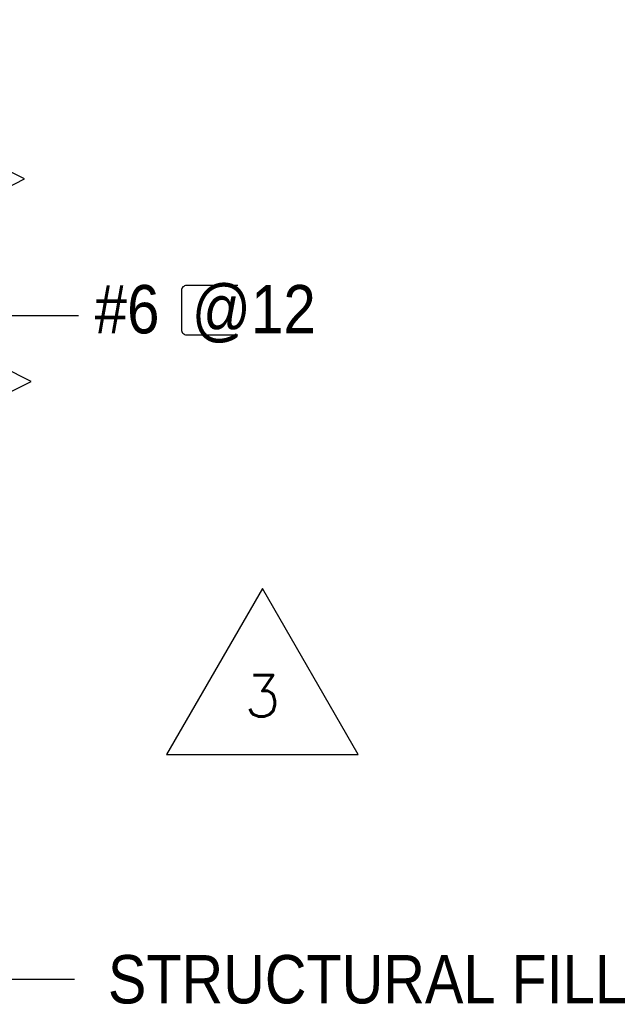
# Model space of a CAD drawing. Extents: x -512 to 3251, y 147 to 2877.
# Tile 7 of 33: x 383 to 553, y 1495 to 1780. Entities that reach past the tile are written whole.
import ezdxf
from ezdxf.enums import TextEntityAlignment as Align

# ---------------------------------------------------------------- set-up
doc = ezdxf.new("R2010")
doc.units = 0
doc.header["$LTSCALE"] = 96
doc.header["$MEASUREMENT"] = 0
doc.layers.get('0').update_dxf_attribs({"color": 3, "linetype": 'CONTINUOUS'})
for name, color, linetype in [('NOTE-ANNO', 1, 'CONTINUOUS'), ('NOTE-ANNT', 4, 'CONTINUOUS'), ('S1', 2, 'CONTINUOUS'), ('S7', 3, 'CONTINUOUS'), ('S7R', 3, 'CONTINUOUS')]:
    doc.layers.add(name, color=color, linetype=linetype)
doc.styles.add('ANNTEXT', font='romans.shx')
doc.styles.add('SX-FRAC', font='SX-FRAC.shx', dxfattribs={"width": 0.9, "height": 1.322835})

# ---------------------------------------------------------------- blocks, each defined once
blk = doc.blocks.new('ZA_REV')
blk.add_lwpolyline([(1.732, -1), (0, 2), (-1.732, -1)], close=True)

msp = doc.modelspace()

# ---------------------------------------------------------------- linework, layer by layer
at = {"layer": 'S1', "color": 2}
msp.add_lwpolyline([(378.09, 1636.37), (378.09, 1671.64), (386.24, 1675.71), (369.95, 1683.85), (376.14, 1686.95), (376.14, 1730.22), (384.28, 1734.29), (368, 1742.43), (376.14, 1746.5), (376.14, 1780.37)], dxfattribs=at)
at = {"layer": 'S7', "color": 1}
msp.add_line((376.79, 1502.72), (398.74, 1502.72), dxfattribs=at)
at = {"layer": 'S7R', "color": 1}
msp.add_line((337.25, 1694.78), (399.87, 1694.78), dxfattribs=at)
at = {"layer": 'S7R', "color": 3}
msp.add_lwpolyline([(445.94, 1703.47), (431.15, 1703.47, 0.414214), (429.65, 1701.97), (429.65, 1690.7, 0.414214), (431.15, 1689.2), (445.94, 1689.2)], format="xyb", dxfattribs=at)

# ---------------------------------------------------------------- block references
at = {"layer": 'NOTE-ANNO'}
ref = msp.add_blockref('ZA_REV', (453.08, 1583.79), dxfattribs=dict(at, xscale=16, yscale=16, zscale=16))
ref.add_attrib('REVISION', '3', dxfattribs={"layer": 'NOTE-ANNT', "color": 1, "height": 12, "style": 'ANNTEXT'}).set_placement((453.08, 1584.71), align=Align.MIDDLE)

# ---------------------------------------------------------------- texts
at = {"layer": 'S7', "color": 3, "style": 'SX-FRAC', "width": 0.9}
msp.add_text('STRUCTURAL FILL', height=14, dxfattribs=at).set_placement((408.39, 1495.72))
at = {"layer": 'S7R', "color": 3, "style": 'SX-FRAC', "width": 0.9}
msp.add_text('#6  @12', height=14, dxfattribs=at).set_placement((404.58, 1689.6))

doc.saveas('drawing.dxf')
